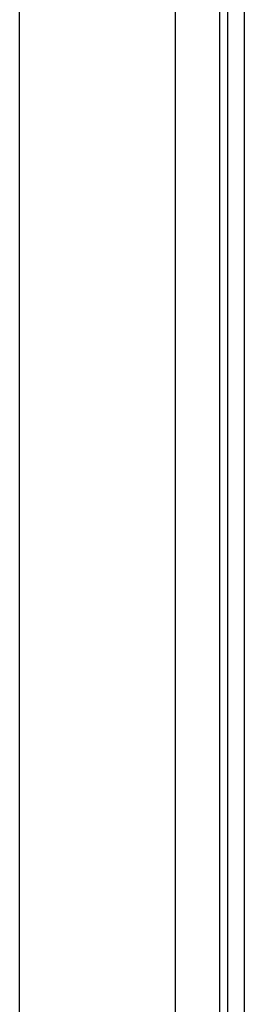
# Model space of a CAD drawing. Header units: inches. Extents: x 19 to 626, y 56 to 294.
# Tile 106 of 256: x 83.61 to 84.513, y 182.647 to 186.594. Entities that reach past the tile are written whole.
import ezdxf

# ---------------------------------------------------------------- set-up
doc = ezdxf.new("R2010")
doc.units = ezdxf.units.IN
doc.header["$MEASUREMENT"] = 0
doc.layers.add('Visible Edges(ANSI)', color=7, linetype='Continuous', lineweight=25)
doc.layers.add('Visible Tangent Edges(ANSI)', color=7, linetype='Continuous', lineweight=25)

msp = doc.modelspace()

# ---------------------------------------------------------------- linework, layer by layer
at = {"layer": 'Visible Edges(ANSI)'}
for p, q in [((84.4449, 194.3894), (84.4449, 164.7864)), ((84.5129, 164.7864), (84.5129, 194.3894)), ((83.6104, 179.9133), (83.6104, 193.7844)), ((84.2354, 193.7844), (84.2354, 179.7513))]:
    msp.add_line(p, q, dxfattribs=at)
at = {"layer": 'Visible Tangent Edges(ANSI)'}
msp.add_line((84.4139, 164.6694), (84.4139, 194.3894), dxfattribs=at)

doc.saveas('drawing.dxf')
